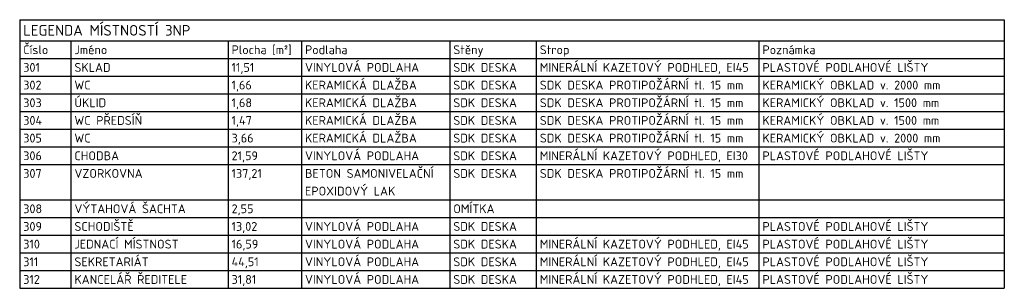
# Model space of a CAD drawing. Header units: millimetres. Extents: x 6435372 to 7248404, y 1559872 to 1886246.
# Tile 27 of 208: x 6621423 to 6635365, y 1665937 to 1669737. Entities that reach past the tile are written whole.
import ezdxf

# ---------------------------------------------------------------- set-up
doc = ezdxf.new("R2010")
doc.units = ezdxf.units.MM
doc.layers.add('matrice DPS', color=122, linetype='Continuous')
doc.styles.add('TABULKY', font='isocpeur.ttf')

msp = doc.modelspace()

# ---------------------------------------------------------------- linework, layer by layer
at = {"layer": 'matrice DPS', "lineweight": 30}
for p, q in [((6621422.9, 1669737.1), (6635364.7, 1669737.1)), ((6621422.9, 1669737.1), (6621422.9, 1669437.1)), ((6635364.7, 1669737.1), (6635364.7, 1669437.1)), ((6621422.9, 1669437.1), (6621422.9, 1669187.1)), ((6621422.9, 1669437.1), (6622147.9, 1669437.1)), ((6622147.9, 1669437.1), (6624372.9, 1669437.1)), ((6622147.9, 1669437.1), (6622147.9, 1669187.1)), ((6624372.9, 1669437.1), (6625412.4, 1669437.1)), ((6624372.9, 1669437.1), (6624372.9, 1669187.1)), ((6625412.4, 1669437.1), (6627512.4, 1669437.1)), ((6625412.4, 1669437.1), (6625412.4, 1669187.1)), ((6627512.4, 1669437.1), (6628737.4, 1669437.1)), ((6627512.4, 1669437.1), (6627512.4, 1669187.1)), ((6628737.4, 1669437.1), (6631889.7, 1669437.1)), ((6628737.4, 1669437.1), (6628737.4, 1669187.1)), ((6631889.7, 1669437.1), (6635364.7, 1669437.1)), ((6631889.7, 1669437.1), (6631889.7, 1669187.1)), ((6635364.7, 1669437.1), (6635364.7, 1669187.1)), ((6621422.9, 1669187.1), (6621422.9, 1665937.1)), ((6621422.9, 1669187.1), (6622147.9, 1669187.1)), ((6622147.9, 1669187.1), (6624372.9, 1669187.1)), ((6624372.9, 1669187.1), (6625412.4, 1669187.1)), ((6625412.4, 1669187.1), (6627512.4, 1669187.1)), ((6627512.4, 1669187.1), (6628737.4, 1669187.1)), ((6628737.4, 1669187.1), (6631889.7, 1669187.1)), ((6631889.7, 1669187.1), (6635364.7, 1669187.1)), ((6635364.7, 1669187.1), (6635364.7, 1665937.1)), ((6621422.9, 1665937.1), (6622147.9, 1665937.1)), ((6622147.9, 1665937.1), (6624372.9, 1665937.1)), ((6624372.9, 1665937.1), (6625412.4, 1665937.1)), ((6625412.4, 1665937.1), (6627512.4, 1665937.1)), ((6627512.4, 1665937.1), (6628737.4, 1665937.1)), ((6628737.4, 1665937.1), (6631889.7, 1665937.1)), ((6631889.7, 1665937.1), (6635364.7, 1665937.1))]:
    msp.add_line(p, q, dxfattribs=at)
at = {"layer": 'matrice DPS'}
for p, q in [((6622147.9, 1669187.1), (6622147.9, 1665937.1)), ((6624372.9, 1669187.1), (6624372.9, 1665937.1)), ((6625412.4, 1669187.1), (6625412.4, 1665937.1)), ((6627512.4, 1669187.1), (6627512.4, 1665937.1)), ((6628737.4, 1669187.1), (6628737.4, 1665937.1)), ((6631889.7, 1669187.1), (6631889.7, 1665937.1)), ((6621422.9, 1668937.1), (6622147.9, 1668937.1)), ((6622147.9, 1668937.1), (6624372.9, 1668937.1)), ((6624372.9, 1668937.1), (6625412.4, 1668937.1)), ((6625412.4, 1668937.1), (6627512.4, 1668937.1)), ((6627512.4, 1668937.1), (6628737.4, 1668937.1)), ((6628737.4, 1668937.1), (6631889.7, 1668937.1)), ((6631889.7, 1668937.1), (6635364.7, 1668937.1)), ((6621422.9, 1668687.1), (6622147.9, 1668687.1)), ((6622147.9, 1668687.1), (6624372.9, 1668687.1)), ((6624372.9, 1668687.1), (6625412.4, 1668687.1)), ((6625412.4, 1668687.1), (6627512.4, 1668687.1)), ((6627512.4, 1668687.1), (6628737.4, 1668687.1)), ((6628737.4, 1668687.1), (6631889.7, 1668687.1)), ((6631889.7, 1668687.1), (6635364.7, 1668687.1)), ((6621422.9, 1668437.1), (6622147.9, 1668437.1)), ((6622147.9, 1668437.1), (6624372.9, 1668437.1)), ((6624372.9, 1668437.1), (6625412.4, 1668437.1)), ((6625412.4, 1668437.1), (6627512.4, 1668437.1)), ((6627512.4, 1668437.1), (6628737.4, 1668437.1)), ((6628737.4, 1668437.1), (6631889.7, 1668437.1)), ((6631889.7, 1668437.1), (6635364.7, 1668437.1)), ((6621422.9, 1668187.1), (6622147.9, 1668187.1)), ((6622147.9, 1668187.1), (6624372.9, 1668187.1)), ((6624372.9, 1668187.1), (6625412.4, 1668187.1)), ((6625412.4, 1668187.1), (6627512.4, 1668187.1)), ((6627512.4, 1668187.1), (6628737.4, 1668187.1)), ((6628737.4, 1668187.1), (6631889.7, 1668187.1)), ((6631889.7, 1668187.1), (6635364.7, 1668187.1)), ((6621422.9, 1667937.1), (6622147.9, 1667937.1)), ((6622147.9, 1667937.1), (6624372.9, 1667937.1)), ((6624372.9, 1667937.1), (6625412.4, 1667937.1)), ((6625412.4, 1667937.1), (6627512.4, 1667937.1)), ((6627512.4, 1667937.1), (6628737.4, 1667937.1)), ((6628737.4, 1667937.1), (6631889.7, 1667937.1)), ((6631889.7, 1667937.1), (6635364.7, 1667937.1)), ((6621422.9, 1667687.1), (6622147.9, 1667687.1)), ((6622147.9, 1667687.1), (6624372.9, 1667687.1)), ((6624372.9, 1667687.1), (6625412.4, 1667687.1)), ((6625412.4, 1667687.1), (6627512.4, 1667687.1)), ((6627512.4, 1667687.1), (6628737.4, 1667687.1)), ((6628737.4, 1667687.1), (6631889.7, 1667687.1)), ((6631889.7, 1667687.1), (6635364.7, 1667687.1)), ((6621422.9, 1667187.1), (6622147.9, 1667187.1)), ((6622147.9, 1667187.1), (6624372.9, 1667187.1)), ((6624372.9, 1667187.1), (6625412.4, 1667187.1)), ((6625412.4, 1667187.1), (6627512.4, 1667187.1)), ((6627512.4, 1667187.1), (6628737.4, 1667187.1)), ((6628737.4, 1667187.1), (6631889.7, 1667187.1)), ((6631889.7, 1667187.1), (6635364.7, 1667187.1)), ((6621422.9, 1666937.1), (6622147.9, 1666937.1)), ((6622147.9, 1666937.1), (6624372.9, 1666937.1)), ((6624372.9, 1666937.1), (6625412.4, 1666937.1)), ((6625412.4, 1666937.1), (6627512.4, 1666937.1)), ((6627512.4, 1666937.1), (6628737.4, 1666937.1)), ((6628737.4, 1666937.1), (6631889.7, 1666937.1)), ((6631889.7, 1666937.1), (6635364.7, 1666937.1)), ((6621422.9, 1666687.1), (6622147.9, 1666687.1)), ((6622147.9, 1666687.1), (6624372.9, 1666687.1)), ((6624372.9, 1666687.1), (6625412.4, 1666687.1)), ((6625412.4, 1666687.1), (6627512.4, 1666687.1)), ((6627512.4, 1666687.1), (6628737.4, 1666687.1)), ((6628737.4, 1666687.1), (6631889.7, 1666687.1)), ((6631889.7, 1666687.1), (6635364.7, 1666687.1)), ((6621422.9, 1666437.1), (6622147.9, 1666437.1)), ((6622147.9, 1666437.1), (6624372.9, 1666437.1)), ((6624372.9, 1666437.1), (6625412.4, 1666437.1)), ((6625412.4, 1666437.1), (6627512.4, 1666437.1)), ((6627512.4, 1666437.1), (6628737.4, 1666437.1)), ((6628737.4, 1666437.1), (6631889.7, 1666437.1)), ((6631889.7, 1666437.1), (6635364.7, 1666437.1)), ((6621422.9, 1666187.1), (6622147.9, 1666187.1)), ((6622147.9, 1666187.1), (6624372.9, 1666187.1)), ((6624372.9, 1666187.1), (6625412.4, 1666187.1)), ((6625412.4, 1666187.1), (6627512.4, 1666187.1)), ((6627512.4, 1666187.1), (6628737.4, 1666187.1)), ((6628737.4, 1666187.1), (6631889.7, 1666187.1)), ((6631889.7, 1666187.1), (6635364.7, 1666187.1))]:
    msp.add_line(p, q, dxfattribs=at)

# ---------------------------------------------------------------- texts
at = {"layer": 'matrice DPS', "style": 'TABULKY'}
for s, height, p in [('LEGENDA MÍSTNOSTÍ 3NP', 150, (6621472.9, 1669512.1)), ('Číslo', 125, (6621472.9, 1669249.6)), ('Jméno', 125, (6622197.9, 1669249.6)), ('Plocha [m²]', 125, (6624422.9, 1669249.6)), ('Stěny', 125, (6627562.4, 1669249.6)), ('Poznámka', 125, (6631939.7, 1669249.6)), ('Podlaha', 125, (6625462.4, 1669249.6)), ('Strop', 125, (6628787.4, 1669249.6)), ('301', 125, (6621472.9, 1668999.6)), ('SKLAD', 125, (6622197.9, 1668999.6)), ('11,51', 125, (6624422.9, 1668999.6)), ('VINYLOVÁ PODLAHA', 125, (6625462.4, 1668999.6)), ('SDK DESKA', 125, (6627562.4, 1668999.6)), ('MINERÁLNÍ KAZETOVÝ PODHLED, EI45', 125, (6628787.4, 1668999.6)), ('PLASTOVÉ PODLAHOVÉ LIŠTY', 125, (6631939.7, 1668999.6)), ('302', 125, (6621472.9, 1668749.6)), ('WC', 125, (6622197.9, 1668749.6)), ('1,66', 125, (6624422.9, 1668749.6)), ('KERAMICKÁ DLAŽBA', 125, (6625462.4, 1668749.6)), ('SDK DESKA', 125, (6627562.4, 1668749.6)), ('SDK DESKA PROTIPOŽÁRNÍ tl. 15 mm', 125, (6628787.4, 1668749.6)), ('KERAMICKÝ OBKLAD v. 2000 mm', 125, (6631939.7, 1668749.6)), ('303', 125, (6621472.9, 1668499.6)), ('ÚKLID', 125, (6622197.9, 1668499.6)), ('1,68', 125, (6624422.9, 1668499.6)), ('KERAMICKÁ DLAŽBA', 125, (6625462.4, 1668499.6)), ('SDK DESKA', 125, (6627562.4, 1668499.6)), ('SDK DESKA PROTIPOŽÁRNÍ tl. 15 mm', 125, (6628787.4, 1668499.6)), ('KERAMICKÝ OBKLAD v. 1500 mm', 125, (6631939.7, 1668499.6)), ('WC PŘEDSÍŇ', 125, (6622197.9, 1668249.6)), ('KERAMICKÁ DLAŽBA', 125, (6625462.4, 1668249.6)), ('SDK DESKA PROTIPOŽÁRNÍ tl. 15 mm', 125, (6628787.4, 1668249.6)), ('KERAMICKÝ OBKLAD v. 1500 mm', 125, (6631939.7, 1668249.6)), ('304', 125, (6621472.9, 1668249.6)), ('1,47', 125, (6624422.9, 1668249.6)), ('SDK DESKA', 125, (6627562.4, 1668249.6)), ('KERAMICKÁ DLAŽBA', 125, (6625462.4, 1667999.6)), ('SDK DESKA PROTIPOŽÁRNÍ tl. 15 mm', 125, (6628787.4, 1667999.6)), ('KERAMICKÝ OBKLAD v. 2000 mm', 125, (6631939.7, 1667999.6)), ('305', 125, (6621472.9, 1667999.6)), ('WC', 125, (6622197.9, 1667999.6)), ('3,66', 125, (6624422.9, 1667999.6)), ('SDK DESKA', 125, (6627562.4, 1667999.6)), ('306', 125, (6621472.9, 1667749.6)), ('CHODBA', 125, (6622197.9, 1667749.6)), ('21,59', 125, (6624422.9, 1667749.6)), ('VINYLOVÁ PODLAHA', 125, (6625462.4, 1667749.6)), ('SDK DESKA', 125, (6627562.4, 1667749.6)), ('MINERÁLNÍ KAZETOVÝ PODHLED, EI30', 125, (6628787.4, 1667749.6)), ('PLASTOVÉ PODLAHOVÉ LIŠTY', 125, (6631939.7, 1667749.6)), ('307', 125, (6621472.9, 1667499.6)), ('VZORKOVNA', 125, (6622197.9, 1667499.6)), ('137,21', 125, (6624422.9, 1667499.6)), ('BETON SAMONIVELAČNÍ', 125, (6625462.4, 1667499.6)), ('SDK DESKA', 125, (6627562.4, 1667499.6)), ('SDK DESKA PROTIPOŽÁRNÍ tl. 15 mm', 125, (6628787.4, 1667499.6)), ('EPOXIDOVÝ LAK', 125, (6625462.4, 1667249.6)), ('VÝTAHOVÁ ŠACHTA', 125, (6622197.9, 1666999.6)), ('OMÍTKA', 125, (6627562.4, 1666999.6)), ('308', 125, (6621472.9, 1666999.6)), ('2,55', 125, (6624422.9, 1666999.6)), ('SCHODIŠTĚ', 125, (6622197.9, 1666749.6)), ('VINYLOVÁ PODLAHA', 125, (6625462.4, 1666749.6)), ('PLASTOVÉ PODLAHOVÉ LIŠTY', 125, (6631939.7, 1666749.6)), ('309', 125, (6621472.9, 1666749.6)), ('13,02', 125, (6624422.9, 1666749.6)), ('SDK DESKA', 125, (6627562.4, 1666749.6)), ('310', 125, (6621472.9, 1666499.6)), ('JEDNACÍ MÍSTNOST', 125, (6622197.9, 1666499.6)), ('16,59', 125, (6624422.9, 1666499.6)), ('VINYLOVÁ PODLAHA', 125, (6625462.4, 1666499.6)), ('SDK DESKA', 125, (6627562.4, 1666499.6)), ('MINERÁLNÍ KAZETOVÝ PODHLED, EI45', 125, (6628787.4, 1666499.6)), ('PLASTOVÉ PODLAHOVÉ LIŠTY', 125, (6631939.7, 1666499.6)), ('311', 125, (6621472.9, 1666249.6)), ('SEKRETARIÁT', 125, (6622197.9, 1666249.6)), ('44,51', 125, (6624422.9, 1666249.6)), ('VINYLOVÁ PODLAHA', 125, (6625462.4, 1666249.6)), ('SDK DESKA', 125, (6627562.4, 1666249.6)), ('MINERÁLNÍ KAZETOVÝ PODHLED, EI45', 125, (6628787.4, 1666249.6)), ('PLASTOVÉ PODLAHOVÉ LIŠTY', 125, (6631939.7, 1666249.6)), ('312', 125, (6621472.9, 1665999.6)), ('KANCELÁŘ ŘEDITELE', 125, (6622197.9, 1665999.6)), ('31,81', 125, (6624422.9, 1665999.6)), ('VINYLOVÁ PODLAHA', 125, (6625462.4, 1665999.6)), ('SDK DESKA', 125, (6627562.4, 1665999.6)), ('MINERÁLNÍ KAZETOVÝ PODHLED, EI45', 125, (6628787.4, 1665999.6)), ('PLASTOVÉ PODLAHOVÉ LIŠTY', 125, (6631939.7, 1665999.6))]:
    msp.add_text(s, height=height, dxfattribs=at).set_placement(p)

doc.saveas('drawing.dxf')
